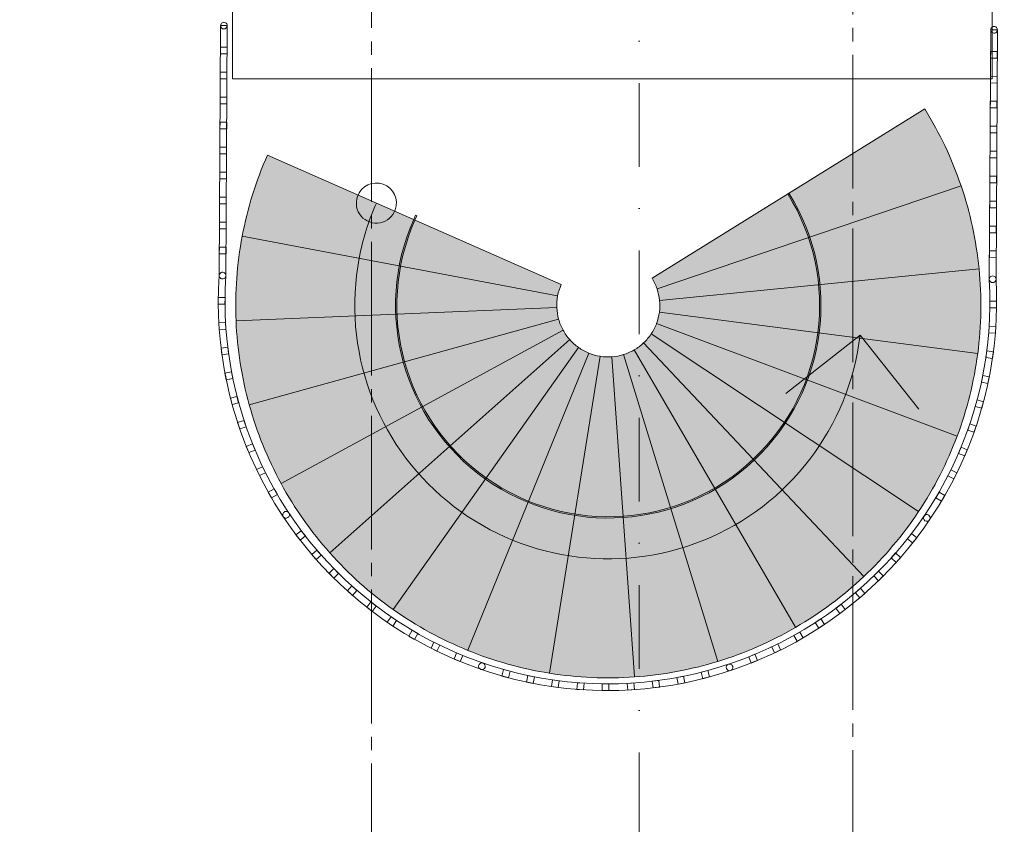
# Model space of a CAD drawing. Header units: millimetres. Extents: x -6136 to 498671, y -8363 to 238556.
# Tile 4 of 47: x 4085 to 7766, y 4022 to 7031. Entities that reach past the tile are written whole.
import ezdxf
from ezdxf.enums import TextEntityAlignment as Align

# ---------------------------------------------------------------- set-up
doc = ezdxf.new("R2010")
doc.units = ezdxf.units.MM
doc.header["$MEASUREMENT"] = 0
doc.linetypes.add('B0204', pattern=[650, 500, -50, 50, -50])
doc.linetypes.add('B0302', pattern=[625.500011, 313.000011, -156.25, 0, -156.25])
for name, color, linetype in [('24 Trappen', 7, 'Continuous'), ('24 Trappen Afdek-arcering', 7, 'Continuous'), ('A Lijn doorsnede', 7, 'Continuous'), ('A Maatvoering', 7, 'Continuous'), ('A Stramien', 7, 'Continuous'), ('Z Ruimtebenaming fase 1 Zone omranding', 7, 'Continuous')]:
    doc.layers.add(name, color=color, linetype=linetype)
doc.dimstyles.new('GENERATED_STYLE__1', dxfattribs={"dimtxt": 125, "dimasz": 71.25, "dimexe": 0.18, "dimexo": 0.0625, "dimgap": 0.09, "dimtad": 1, "dimtih": 1, "dimtoh": 1, "dimdec": 0, "dimzin": 0, "dimdsep": 46, "dimtxsty": 'Standard', "dimblk": 'ARROWHEAD_6', "dimblk1": 'ARROWHEAD_6', "dimblk2": 'ARROWHEAD_6', "dimcen": 0.09, "dimse1": 1, "dimse2": 1, "dimclrd": 1, "dimclre": 1, "dimclrt": 9, "dimadec": 0, "dimazin": 0, "dimtfac": 1, "dimtdec": 4, "dimtmove": 0, "dimatfit": 3, "dimfxl": 1, "dimtolj": 1, "dimtzin": 0, "dimarcsym": 0})

# ---------------------------------------------------------------- blocks, each defined once
blk = doc.blocks.new('Stair_2_1')
at = {"layer": '24 Trappen Afdek-arcering', "linetype": 'Continuous', "lineweight": 0, "true_color": 0xffffff}
for points in [[(6467.7, 6024.6), (7604.1, 6410.2, 0.057186), (7468.4, 6697.3), (6449, 6064.3, -0.057186)], [(5011.2, 6524.9, 0.057186), (4917, 6221.7), (6096, 5998.5, -0.057186), (6109.1, 6040.4)], [(6467.7, 6024.6, -0.057186), (6477, 5981.6), (7671.2, 6099.9, 0.057186), (7604.1, 6410.2)], [(6096, 5998.5), (4917, 6221.7, 0.057186), (4893.9, 5905.1), (6092.8, 5954.7, -0.057186)], [(6477, 5981.6, -0.057186), (6476.3, 5937.7), (7666.2, 5782.4, 0.057186), (7671.2, 6099.9)], [(6092.8, 5954.7), (4893.9, 5905.1, 0.057186), (4943.1, 5591.4), (6099.7, 5911.3, -0.057186)], [(6476.3, 5937.7, -0.057186), (6465.7, 5895.1), (7589.5, 5474.3, 0.057186), (7666.2, 5782.4)], [(6099.7, 5911.3), (4943.1, 5591.4, 0.057186), (5062.1, 5297), (6116.1, 5870.6, -0.057186)], [(6445.7, 5856), (7445, 5191.6, 0.057186), (7589.5, 5474.3), (6465.7, 5895.1, -0.057186)], [(6116.1, 5870.6), (5062.1, 5297, 0.057186), (5244.6, 5037.2), (6141.4, 5834.6, -0.057186)], [(6417.4, 5822.4), (7240.2, 4948.9, 0.057186), (7445, 5191.6), (6445.7, 5856, -0.057186)], [(6141.4, 5834.6), (5244.6, 5037.2, 0.057186), (5481.3, 4825.5), (6174.1, 5805.4, -0.057186)], [(6382.2, 5796.2), (6985.7, 4759, 0.057186), (7240.2, 4948.9), (6417.4, 5822.4, -0.057186)], [(6174.1, 5805.4), (5481.3, 4825.5, 0.057186), (5759.8, 4673), (6212.6, 5784.3, -0.057186)], [(6212.6, 5784.3), (5759.8, 4673, 0.057186), (6065.6, 4587.5), (6254.9, 5772.4, -0.057186)], [(6298.8, 5770.5), (6382.8, 4573.4, 0.057186), (6694.9, 4631.6), (6342, 5778.5, -0.057186)], [(6342, 5778.5), (6694.9, 4631.6, 0.057186), (6985.7, 4759), (6382.2, 5796.2, -0.057186)], [(6254.9, 5772.4), (6065.6, 4587.5, 0.057186), (6382.8, 4573.4), (6298.8, 5770.5, -0.057186)]]:
    blk.add_hatch(color=7, dxfattribs=at).paths.add_polyline_path(points)
at = {"layer": '24 Trappen', "color": 9, "linetype": 'Continuous', "lineweight": 0}
for p, q in [((7468.4, 6697.3), (6449, 6064.3)), ((6109.1, 6040.4), (5011.2, 6524.9)), ((7604.1, 6410.2), (6467.7, 6024.6)), ((6467.7, 6024.6), (7604.1, 6410.2)), ((6960.8, 6382.1), (6956.6, 6379.5)), ((5565, 6299.9), (5557.9, 6283.7)), ((5562.5, 6281.7), (5569.6, 6297.9)), ((5569.6, 6297.9), (5565, 6299.9)), ((4917, 6221.7), (6096, 5998.5)), ((6096, 5998.5), (4917, 6221.7)), ((7671.2, 6099.9), (6477, 5981.6)), ((6477, 5981.6), (7671.2, 6099.9)), ((4893.9, 5905.1), (6092.8, 5954.7)), ((6092.8, 5954.7), (4893.9, 5905.1)), ((7666.2, 5782.4), (6476.3, 5937.7)), ((6476.3, 5937.7), (7666.2, 5782.4)), ((4943.1, 5591.4), (6099.7, 5911.3)), ((6099.7, 5911.3), (4943.1, 5591.4)), ((7589.5, 5474.3), (6465.7, 5895.1)), ((6465.7, 5895.1), (7589.5, 5474.3)), ((5062.1, 5297), (6116.1, 5870.6)), ((6116.1, 5870.6), (5062.1, 5297)), ((7445, 5191.6), (6445.7, 5856)), ((6445.7, 5856), (7445, 5191.6)), ((5244.6, 5037.2), (6141.4, 5834.6)), ((6141.4, 5834.6), (5244.6, 5037.2)), ((7240.2, 4948.9), (6417.4, 5822.4)), ((6417.4, 5822.4), (7240.2, 4948.9)), ((6949, 5632.9), (7226.5, 5852)), ((7226.5, 5852), (7445.6, 5574.5)), ((5481.3, 4825.5), (6174.1, 5805.4)), ((6174.1, 5805.4), (5481.3, 4825.5)), ((5759.8, 4673), (6212.6, 5784.3)), ((6212.6, 5784.3), (5759.8, 4673)), ((6694.9, 4631.6), (6342, 5778.5)), ((6342, 5778.5), (6694.9, 4631.6)), ((6985.7, 4759), (6382.2, 5796.2)), ((6382.2, 5796.2), (6985.7, 4759)), ((6065.6, 4587.5), (6254.9, 5772.4)), ((6254.9, 5772.4), (6065.6, 4587.5)), ((6382.8, 4573.4), (6298.8, 5770.5)), ((6298.8, 5770.5), (6382.8, 4573.4))]:
    blk.add_line(p, q, dxfattribs=at)
for centre, radius, start, end in [((6285.3, 5962.6), 1392.6, 18.7465, 31.8383), ((6285.3, 5962.6), 1392.6, 156.1867, 169.2784), ((5418.4, 6345.3), 75, 340.5362, 160.5362), ((6285.3, 5962.6), 1392.6, 5.6548, 18.7465), ((5418.4, 6345.3), 75, 160.5362, 340.5362), ((6285.3, 5962.6), 795.1, 156.1867, 31.8383), ((6285.3, 5962.6), 790.1, 156.1867, 31.8383), ((6285.3, 5962.6), 947.6, 156.1867, 169.2784), ((6285.3, 5962.6), 1392.6, 169.2784, 182.3702), ((6285.3, 5962.6), 947.6, 169.2784, 353.2936), ((6285.3, 5962.6), 1392.6, 352.563, 5.6548), ((6285.3, 5962.6), 192.6, 156.1867, 169.2784), ((6285.3, 5962.6), 192.6, 18.7465, 31.8383), ((6285.3, 5962.6), 192.6, 5.6548, 18.7465), ((6285.3, 5962.6), 192.6, 169.2784, 182.3702), ((6285.3, 5962.6), 192.6, 352.563, 5.6548), ((6285.3, 5962.6), 192.6, 182.3702, 195.4619), ((6285.3, 5962.6), 192.6, 339.4712, 352.563), ((6285.3, 5962.6), 1392.6, 182.3702, 195.4619), ((6285.3, 5962.6), 192.6, 195.4619, 208.5537), ((6285.3, 5962.6), 192.6, 326.3795, 339.4712), ((6285.3, 5962.6), 192.6, 208.5537, 221.6454), ((6285.3, 5962.6), 192.6, 313.2877, 326.3795), ((6285.3, 5962.6), 192.6, 221.6454, 234.7372), ((6285.3, 5962.6), 192.6, 300.196, 313.2877), ((6285.3, 5962.6), 192.6, 234.7372, 247.829), ((6285.3, 5962.6), 192.6, 247.829, 260.9207), ((6285.3, 5962.6), 192.6, 274.0125, 287.1042), ((6285.3, 5962.6), 192.6, 287.1042, 300.196), ((6285.3, 5962.6), 1392.6, 339.4712, 352.563), ((6285.3, 5962.6), 192.6, 260.9207, 274.0125), ((6285.3, 5962.6), 1392.6, 195.4619, 208.5537), ((6285.3, 5962.6), 1392.6, 326.3795, 339.4712), ((6285.3, 5962.6), 1392.6, 208.5537, 221.6454), ((6285.3, 5962.6), 1392.6, 313.2877, 326.3795), ((6285.3, 5962.6), 1392.6, 221.6454, 234.7372), ((6285.3, 5962.6), 1392.6, 300.196, 313.2877), ((6285.3, 5962.6), 1392.6, 234.7372, 247.829), ((6285.3, 5962.6), 1392.6, 287.1042, 300.196), ((6285.3, 5962.6), 1392.6, 247.829, 260.9207), ((6285.3, 5962.6), 1392.6, 274.0125, 287.1042), ((6285.3, 5962.6), 1392.6, 260.9207, 274.0125)]:
    blk.add_arc(centre, radius, start, end, dxfattribs=at)
blk = doc.blocks.new('Railing_1_1')
at = {"layer": '24 Trappen', "color": 9, "linetype": 'Continuous', "lineweight": 0}
for p, q in [((4835.9, 7008.9), (4830.8, 6074.6)), ((4835.9, 7008.9), (4830.8, 6074.6)), ((4860.9, 7008.8), (4835.9, 7008.9)), ((4860.9, 7008.8), (4835.9, 7008.9)), ((4855.8, 6073.7), (4860.9, 7008.8)), ((4855.8, 6073.7), (4860.9, 7008.8)), ((7714.7, 6993.4), (7709.6, 6060)), ((7714.7, 6993.4), (7709.6, 6060)), ((7739.7, 6993.2), (7714.7, 6993.4)), ((7739.7, 6993.2), (7714.7, 6993.4)), ((7734.6, 6060.7), (7739.7, 6993.2)), ((7734.6, 6060.7), (7739.7, 6993.2))]:
    blk.add_line(p, q, dxfattribs=at)
at = {"layer": '24 Trappen', "color": 9, "linetype": 'Continuous', "lineweight": 0, "flags": 128}
for points in [[(4860.9, 7008.8, 1), (4835.9, 7008.9, 1)], [(7714.7, 6993.4, 1), (7739.7, 6993.2, 1)], [(4855.8, 6073.3, 1), (4830.9, 6075, 1)], [(7709.6, 6060.4, 1), (7734.6, 6060.3, 1)], [(5091.2, 5186.5, 1), (5070.3, 5172.7, 1)], [(7465.8, 5175.1, 1), (7486.5, 5161.1, 1)], [(5817.1, 4625.3, 1), (5808.9, 4601.7, 1)], [(6734.5, 4621, 1), (6742.5, 4597.2, 1)]]:
    blk.add_lwpolyline(points, format="xyb", close=True, dxfattribs=at)
for points in [[(4835.3, 6903), (4860.3, 6902.8), (4860.4, 6927.8), (4835.4, 6928)], [(7739.2, 6912.4), (7714.2, 6912.6), (7714.1, 6887.6), (7739.1, 6887.4)], [(4834.8, 6809.5), (4859.8, 6809.4), (4859.9, 6834.4), (4834.9, 6834.5)], [(7738.7, 6819.1), (7713.7, 6819.3), (7713.6, 6794.3), (7738.6, 6794.1)], [(4834.3, 6716), (4859.3, 6715.9), (4859.4, 6740.9), (4834.4, 6741)], [(7738.2, 6725.8), (7713.2, 6726), (7713.1, 6701), (7738.1, 6700.8)], [(4833.8, 6622.5), (4858.8, 6622.4), (4858.9, 6647.4), (4833.9, 6647.5)], [(7737.7, 6632.5), (7712.7, 6632.7), (7712.6, 6607.7), (7737.6, 6607.5)], [(4833.3, 6529.1), (4858.3, 6528.9), (4858.4, 6553.9), (4833.4, 6554.1)], [(7737.2, 6539.3), (7712.2, 6539.4), (7712.1, 6514.4), (7737.1, 6514.3)], [(4832.8, 6435.6), (4857.8, 6435.5), (4857.9, 6460.5), (4832.9, 6460.6)], [(7736.7, 6446), (7711.7, 6446.1), (7711.6, 6421.1), (7736.6, 6421)], [(4832.3, 6342.1), (4857.3, 6342), (4857.4, 6367), (4832.4, 6367.1)], [(7736.2, 6352.7), (7711.2, 6352.8), (7711, 6327.8), (7736, 6327.7)], [(4831.8, 6248.6), (4856.8, 6248.5), (4856.9, 6273.5), (4831.9, 6273.6)], [(7735.7, 6259.4), (7710.7, 6259.5), (7710.5, 6234.5), (7735.5, 6234.4)], [(4831.3, 6155.2), (4856.3, 6155), (4856.4, 6180), (4831.4, 6180.2)], [(7735.2, 6166.1), (7710.2, 6166.2), (7710, 6141.2), (7735, 6141.1)], [(4827.5, 5967.5), (4852.5, 5967.5), (4852.6, 5992.5), (4827.6, 5992.5)], [(7737, 5978.6), (7712, 5978.8), (7711.9, 5953.8), (7736.9, 5953.6)], [(4831.3, 5872.6), (4856.2, 5874.1), (4854.7, 5899.1), (4829.7, 5897.5)], [(7734, 5883.6), (7709.1, 5885.4), (7707.3, 5860.5), (7732.2, 5858.7)], [(4841.2, 5778.1), (4866, 5781.3), (4862.8, 5806.1), (4838, 5802.8)], [(7724.8, 5789), (7700.1, 5792.5), (7696.6, 5767.7), (7721.4, 5764.3)], [(4857.3, 5684.4), (4881.8, 5689.2), (4877, 5713.8), (4852.5, 5708.9)], [(7709.5, 5695.3), (7685, 5700.3), (7679.9, 5675.8), (7704.4, 5670.8)], [(4879.5, 5592), (4903.6, 5598.4), (4897.2, 5622.6), (4873, 5616.2)], [(7688, 5602.7), (7663.9, 5609.3), (7657.3, 5585.2), (7681.4, 5578.6)], [(4907.6, 5501.2), (4931.3, 5509.2), (4923.3, 5532.9), (4899.6, 5524.9)], [(7660.6, 5511.7), (7636.9, 5519.9), (7628.7, 5496.3), (7652.3, 5488.1)], [(4941.6, 5412.5), (4964.7, 5422), (4955.2, 5445.1), (4932.1, 5435.6)], [(7627.2, 5422.7), (7604.2, 5432.5), (7594.5, 5409.4), (7617.5, 5399.7)], [(4981.3, 5326.2), (5003.8, 5337.2), (4992.8, 5359.6), (4970.3, 5348.6)], [(7588.2, 5336.1), (7565.8, 5347.3), (7554.6, 5325), (7576.9, 5313.8)], [(5026.6, 5242.7), (5048.3, 5255.1), (5035.9, 5276.8), (5014.2, 5264.3)], [(7543.5, 5252.2), (7521.9, 5264.9), (7509.3, 5243.3), (7530.9, 5230.7)], [(5133, 5085.3), (5152.9, 5100.5), (5137.7, 5120.4), (5117.9, 5105.2)], [(7438.3, 5094.1), (7418.6, 5109.4), (7403.2, 5089.7), (7423, 5074.4)], [(5193.7, 5012.2), (5212.5, 5028.6), (5196.1, 5047.5), (5177.3, 5031)], [(7378.2, 5020.5), (7359.5, 5037.1), (7342.9, 5018.4), (7361.6, 5001.8)], [(5259, 4943.2), (5276.8, 4960.8), (5259.1, 4978.5), (5241.4, 4960.9)], [(7313.4, 4951), (7295.8, 4968.8), (7278, 4951.2), (7295.6, 4933.4)], [(5328.7, 4878.6), (5345.3, 4897.3), (5326.5, 4913.9), (5310, 4895.1)], [(7244.2, 4885.9), (7227.8, 4904.8), (7208.9, 4888.4), (7225.3, 4869.5)], [(5402.5, 4818.7), (5417.8, 4838.5), (5398, 4853.7), (5382.7, 4834)], [(7170.9, 4825.4), (7155.8, 4845.3), (7135.9, 4830.2), (7151, 4810.3)], [(5480, 4763.7), (5493.9, 4784.5), (5473.2, 4798.4), (5459.2, 4777.7)], [(7093.8, 4769.9), (7080, 4790.7), (7059.2, 4777), (7072.9, 4756.1)], [(5560.9, 4713.9), (5573.5, 4735.5), (5551.9, 4748.1), (5539.3, 4726.5)], [(7013.2, 4719.5), (7000.9, 4741.2), (6979.1, 4728.8), (6991.5, 4707.1)], [(5644.9, 4669.5), (5656.1, 4691.9), (5633.7, 4703.1), (5622.6, 4680.7)], [(6929.6, 4674.4), (6918.6, 4696.9), (6896.2, 4686), (6907.1, 4663.5)], [(5731.7, 4630.7), (5741.3, 4653.8), (5718.3, 4663.4), (5708.6, 4640.4)], [(6843.1, 4634.9), (6833.7, 4658.1), (6810.5, 4648.7), (6820, 4625.5)], [(5911.8, 4570.5), (5918.4, 4594.6), (5894.2, 4601.1), (5887.7, 4577)], [(6004.4, 4549.3), (6009.4, 4573.8), (5984.9, 4578.7), (5979.9, 4554.3)], [(6571, 4551.4), (6566.3, 4576), (6541.7, 4571.2), (6546.5, 4546.7)], [(6663.5, 4573.3), (6657.1, 4597.5), (6632.9, 4591.2), (6639.3, 4567)], [(6098.2, 4534.2), (6101.6, 4558.9), (6076.8, 4562.3), (6073.5, 4537.5)], [(6192.8, 4525.2), (6194.6, 4550.2), (6169.7, 4551.9), (6167.9, 4527)], [(6287.8, 4522.5), (6287.9, 4547.5), (6262.9, 4547.6), (6262.8, 4522.6)], [(6382.8, 4526), (6381.3, 4550.9), (6356.3, 4549.4), (6357.8, 4524.4)], [(6477.3, 4535.6), (6474.2, 4560.4), (6449.4, 4557.3), (6452.5, 4532.5)]]:
    blk.add_lwpolyline(points, close=True, dxfattribs=at)
at = {"layer": '24 Trappen', "color": 9, "linetype": 'Continuous', "lineweight": 0}
for radius, start, end in [(1454.7, 176.1638, 3.2875), (1454.7, 176.1638, 3.2875), (1429.7, 176.1331, 3.3189), (1429.7, 176.1331, 3.3189)]:
    blk.add_arc((6282.3, 5977.3), radius, start, end, dxfattribs=at)
blk = doc.blocks.new('Railing_2_1')
at = {"layer": '24 Trappen', "color": 9, "linetype": 'Continuous', "lineweight": 0}
for p, q in [((4835.9, 7008.9), (4830.8, 6074.6)), ((4835.9, 7008.9), (4830.8, 6074.6)), ((4860.9, 7008.8), (4835.9, 7008.9)), ((4860.9, 7008.8), (4835.9, 7008.9)), ((4855.8, 6073.7), (4860.9, 7008.8)), ((4855.8, 6073.7), (4860.9, 7008.8)), ((7714.7, 6993.4), (7709.6, 6060)), ((7714.7, 6993.4), (7709.6, 6060)), ((7739.7, 6993.2), (7714.7, 6993.4)), ((7739.7, 6993.2), (7714.7, 6993.4)), ((7734.6, 6060.7), (7739.7, 6993.2)), ((7734.6, 6060.7), (7739.7, 6993.2))]:
    blk.add_line(p, q, dxfattribs=at)
at = {"layer": '24 Trappen', "color": 9, "linetype": 'Continuous', "lineweight": 0, "flags": 128}
for points in [[(4860.9, 7008.8, 1), (4835.9, 7008.9, 1)], [(7714.7, 6993.4, 1), (7739.7, 6993.2, 1)], [(4855.8, 6073.3, 1), (4830.9, 6075, 1)], [(7709.6, 6060.4, 1), (7734.6, 6060.3, 1)], [(5091.2, 5186.5, 1), (5070.3, 5172.7, 1)], [(7465.8, 5175.1, 1), (7486.5, 5161.1, 1)], [(5817.1, 4625.3, 1), (5808.9, 4601.7, 1)], [(6734.5, 4621, 1), (6742.5, 4597.2, 1)]]:
    blk.add_lwpolyline(points, format="xyb", close=True, dxfattribs=at)
for points in [[(4835.3, 6903), (4860.3, 6902.8), (4860.4, 6927.8), (4835.4, 6928)], [(7739.2, 6912.4), (7714.2, 6912.6), (7714.1, 6887.6), (7739.1, 6887.4)], [(4834.8, 6809.5), (4859.8, 6809.4), (4859.9, 6834.4), (4834.9, 6834.5)], [(7738.7, 6819.1), (7713.7, 6819.3), (7713.6, 6794.3), (7738.6, 6794.1)], [(4834.3, 6716), (4859.3, 6715.9), (4859.4, 6740.9), (4834.4, 6741)], [(7738.2, 6725.8), (7713.2, 6726), (7713.1, 6701), (7738.1, 6700.8)], [(4833.8, 6622.5), (4858.8, 6622.4), (4858.9, 6647.4), (4833.9, 6647.5)], [(7737.7, 6632.5), (7712.7, 6632.7), (7712.6, 6607.7), (7737.6, 6607.5)], [(4833.3, 6529.1), (4858.3, 6528.9), (4858.4, 6553.9), (4833.4, 6554.1)], [(7737.2, 6539.3), (7712.2, 6539.4), (7712.1, 6514.4), (7737.1, 6514.3)], [(4832.8, 6435.6), (4857.8, 6435.5), (4857.9, 6460.5), (4832.9, 6460.6)], [(7736.7, 6446), (7711.7, 6446.1), (7711.6, 6421.1), (7736.6, 6421)], [(4832.3, 6342.1), (4857.3, 6342), (4857.4, 6367), (4832.4, 6367.1)], [(7736.2, 6352.7), (7711.2, 6352.8), (7711, 6327.8), (7736, 6327.7)], [(4831.8, 6248.6), (4856.8, 6248.5), (4856.9, 6273.5), (4831.9, 6273.6)], [(7735.7, 6259.4), (7710.7, 6259.5), (7710.5, 6234.5), (7735.5, 6234.4)], [(4831.3, 6155.2), (4856.3, 6155), (4856.4, 6180), (4831.4, 6180.2)], [(7735.2, 6166.1), (7710.2, 6166.2), (7710, 6141.2), (7735, 6141.1)], [(4827.5, 5967.5), (4852.5, 5967.5), (4852.6, 5992.5), (4827.6, 5992.5)], [(7737, 5978.6), (7712, 5978.8), (7711.9, 5953.8), (7736.9, 5953.6)], [(4831.3, 5872.6), (4856.2, 5874.1), (4854.7, 5899.1), (4829.7, 5897.5)], [(7734, 5883.6), (7709.1, 5885.4), (7707.3, 5860.5), (7732.2, 5858.7)], [(4841.2, 5778.1), (4866, 5781.3), (4862.8, 5806.1), (4838, 5802.8)], [(7724.8, 5789), (7700.1, 5792.5), (7696.6, 5767.7), (7721.4, 5764.3)], [(4857.3, 5684.4), (4881.8, 5689.2), (4877, 5713.8), (4852.5, 5708.9)], [(7709.5, 5695.3), (7685, 5700.3), (7679.9, 5675.8), (7704.4, 5670.8)], [(4879.5, 5592), (4903.6, 5598.4), (4897.2, 5622.6), (4873, 5616.2)], [(7688, 5602.7), (7663.9, 5609.3), (7657.3, 5585.2), (7681.4, 5578.6)], [(4907.6, 5501.2), (4931.3, 5509.2), (4923.3, 5532.9), (4899.6, 5524.9)], [(7660.6, 5511.7), (7636.9, 5519.9), (7628.7, 5496.3), (7652.3, 5488.1)], [(4941.6, 5412.5), (4964.7, 5422), (4955.2, 5445.1), (4932.1, 5435.6)], [(7627.2, 5422.7), (7604.2, 5432.5), (7594.5, 5409.4), (7617.5, 5399.7)], [(4981.3, 5326.2), (5003.8, 5337.2), (4992.8, 5359.6), (4970.3, 5348.6)], [(7588.2, 5336.1), (7565.8, 5347.3), (7554.6, 5325), (7576.9, 5313.8)], [(5026.6, 5242.7), (5048.3, 5255.1), (5035.9, 5276.8), (5014.2, 5264.3)], [(7543.5, 5252.2), (7521.9, 5264.9), (7509.3, 5243.3), (7530.9, 5230.7)], [(5133, 5085.3), (5152.9, 5100.5), (5137.7, 5120.4), (5117.9, 5105.2)], [(7438.3, 5094.1), (7418.6, 5109.4), (7403.2, 5089.7), (7423, 5074.4)], [(5193.7, 5012.2), (5212.5, 5028.6), (5196.1, 5047.5), (5177.3, 5031)], [(7378.2, 5020.5), (7359.5, 5037.1), (7342.9, 5018.4), (7361.6, 5001.8)], [(5259, 4943.2), (5276.8, 4960.8), (5259.1, 4978.5), (5241.4, 4960.9)], [(7313.4, 4951), (7295.8, 4968.8), (7278, 4951.2), (7295.6, 4933.4)], [(5328.7, 4878.6), (5345.3, 4897.3), (5326.5, 4913.9), (5310, 4895.1)], [(7244.2, 4885.9), (7227.8, 4904.8), (7208.9, 4888.4), (7225.3, 4869.5)], [(5402.5, 4818.7), (5417.8, 4838.5), (5398, 4853.7), (5382.7, 4834)], [(7170.9, 4825.4), (7155.8, 4845.3), (7135.9, 4830.2), (7151, 4810.3)], [(5480, 4763.7), (5493.9, 4784.5), (5473.2, 4798.4), (5459.2, 4777.7)], [(7093.8, 4769.9), (7080, 4790.7), (7059.2, 4777), (7072.9, 4756.1)], [(5560.9, 4713.9), (5573.5, 4735.5), (5551.9, 4748.1), (5539.3, 4726.5)], [(7013.2, 4719.5), (7000.9, 4741.2), (6979.1, 4728.8), (6991.5, 4707.1)], [(5644.9, 4669.5), (5656.1, 4691.9), (5633.7, 4703.1), (5622.6, 4680.7)], [(6929.6, 4674.4), (6918.6, 4696.9), (6896.2, 4686), (6907.1, 4663.5)], [(5731.7, 4630.7), (5741.3, 4653.8), (5718.3, 4663.4), (5708.6, 4640.4)], [(6843.1, 4634.9), (6833.7, 4658.1), (6810.5, 4648.7), (6820, 4625.5)], [(5911.8, 4570.5), (5918.4, 4594.6), (5894.2, 4601.1), (5887.7, 4577)], [(6004.4, 4549.3), (6009.4, 4573.8), (5984.9, 4578.7), (5979.9, 4554.3)], [(6571, 4551.4), (6566.3, 4576), (6541.7, 4571.2), (6546.5, 4546.7)], [(6663.5, 4573.3), (6657.1, 4597.5), (6632.9, 4591.2), (6639.3, 4567)], [(6098.2, 4534.2), (6101.6, 4558.9), (6076.8, 4562.3), (6073.5, 4537.5)], [(6192.8, 4525.2), (6194.6, 4550.2), (6169.7, 4551.9), (6167.9, 4527)], [(6287.8, 4522.5), (6287.9, 4547.5), (6262.9, 4547.6), (6262.8, 4522.6)], [(6382.8, 4526), (6381.3, 4550.9), (6356.3, 4549.4), (6357.8, 4524.4)], [(6477.3, 4535.6), (6474.2, 4560.4), (6449.4, 4557.3), (6452.5, 4532.5)]]:
    blk.add_lwpolyline(points, close=True, dxfattribs=at)
at = {"layer": '24 Trappen', "color": 9, "linetype": 'Continuous', "lineweight": 0}
for radius, start, end in [(1454.7, 176.1638, 3.2875), (1454.7, 176.1638, 3.2875), (1429.7, 176.1331, 3.3189), (1429.7, 176.1331, 3.3189)]:
    blk.add_arc((6282.3, 5977.3), radius, start, end, dxfattribs=at)
blk = doc.blocks.new('Railing_3_1')
at = {"layer": '24 Trappen', "color": 9, "linetype": 'Continuous', "lineweight": 0}
for p, q in [((4835.9, 7008.9), (4830.8, 6074.6)), ((4835.9, 7008.9), (4830.8, 6074.6)), ((4860.9, 7008.8), (4835.9, 7008.9)), ((4860.9, 7008.8), (4835.9, 7008.9)), ((4855.8, 6073.7), (4860.9, 7008.8)), ((4855.8, 6073.7), (4860.9, 7008.8)), ((7714.7, 6993.4), (7709.6, 6060)), ((7714.7, 6993.4), (7709.6, 6060)), ((7739.7, 6993.2), (7714.7, 6993.4)), ((7739.7, 6993.2), (7714.7, 6993.4)), ((7734.6, 6060.7), (7739.7, 6993.2)), ((7734.6, 6060.7), (7739.7, 6993.2))]:
    blk.add_line(p, q, dxfattribs=at)
at = {"layer": '24 Trappen', "color": 9, "linetype": 'Continuous', "lineweight": 0, "flags": 128}
for points in [[(4860.9, 7008.8, 1), (4835.9, 7008.9, 1)], [(7714.7, 6993.4, 1), (7739.7, 6993.2, 1)], [(4855.8, 6073.3, 1), (4830.9, 6075, 1)], [(7709.6, 6060.4, 1), (7734.6, 6060.3, 1)], [(5091.2, 5186.5, 1), (5070.3, 5172.7, 1)], [(7465.8, 5175.1, 1), (7486.5, 5161.1, 1)], [(5817.1, 4625.3, 1), (5808.9, 4601.7, 1)], [(6734.5, 4621, 1), (6742.5, 4597.2, 1)]]:
    blk.add_lwpolyline(points, format="xyb", close=True, dxfattribs=at)
for points in [[(4835.3, 6903), (4860.3, 6902.8), (4860.4, 6927.8), (4835.4, 6928)], [(7739.2, 6912.4), (7714.2, 6912.6), (7714.1, 6887.6), (7739.1, 6887.4)], [(4834.8, 6809.5), (4859.8, 6809.4), (4859.9, 6834.4), (4834.9, 6834.5)], [(7738.7, 6819.1), (7713.7, 6819.3), (7713.6, 6794.3), (7738.6, 6794.1)], [(4834.3, 6716), (4859.3, 6715.9), (4859.4, 6740.9), (4834.4, 6741)], [(7738.2, 6725.8), (7713.2, 6726), (7713.1, 6701), (7738.1, 6700.8)], [(4833.8, 6622.5), (4858.8, 6622.4), (4858.9, 6647.4), (4833.9, 6647.5)], [(7737.7, 6632.5), (7712.7, 6632.7), (7712.6, 6607.7), (7737.6, 6607.5)], [(4833.3, 6529.1), (4858.3, 6528.9), (4858.4, 6553.9), (4833.4, 6554.1)], [(7737.2, 6539.3), (7712.2, 6539.4), (7712.1, 6514.4), (7737.1, 6514.3)], [(4832.8, 6435.6), (4857.8, 6435.5), (4857.9, 6460.5), (4832.9, 6460.6)], [(7736.7, 6446), (7711.7, 6446.1), (7711.6, 6421.1), (7736.6, 6421)], [(4832.3, 6342.1), (4857.3, 6342), (4857.4, 6367), (4832.4, 6367.1)], [(7736.2, 6352.7), (7711.2, 6352.8), (7711, 6327.8), (7736, 6327.7)], [(4831.8, 6248.6), (4856.8, 6248.5), (4856.9, 6273.5), (4831.9, 6273.6)], [(7735.7, 6259.4), (7710.7, 6259.5), (7710.5, 6234.5), (7735.5, 6234.4)], [(4831.3, 6155.2), (4856.3, 6155), (4856.4, 6180), (4831.4, 6180.2)], [(7735.2, 6166.1), (7710.2, 6166.2), (7710, 6141.2), (7735, 6141.1)], [(4827.5, 5967.5), (4852.5, 5967.5), (4852.6, 5992.5), (4827.6, 5992.5)], [(7737, 5978.6), (7712, 5978.8), (7711.9, 5953.8), (7736.9, 5953.6)], [(4831.3, 5872.6), (4856.2, 5874.1), (4854.7, 5899.1), (4829.7, 5897.5)], [(7734, 5883.6), (7709.1, 5885.4), (7707.3, 5860.5), (7732.2, 5858.7)], [(4841.2, 5778.1), (4866, 5781.3), (4862.8, 5806.1), (4838, 5802.8)], [(7724.8, 5789), (7700.1, 5792.5), (7696.6, 5767.7), (7721.4, 5764.3)], [(4857.3, 5684.4), (4881.8, 5689.2), (4877, 5713.8), (4852.5, 5708.9)], [(7709.5, 5695.3), (7685, 5700.3), (7679.9, 5675.8), (7704.4, 5670.8)], [(4879.5, 5592), (4903.6, 5598.4), (4897.2, 5622.6), (4873, 5616.2)], [(7688, 5602.7), (7663.9, 5609.3), (7657.3, 5585.2), (7681.4, 5578.6)], [(4907.6, 5501.2), (4931.3, 5509.2), (4923.3, 5532.9), (4899.6, 5524.9)], [(7660.6, 5511.7), (7636.9, 5519.9), (7628.7, 5496.3), (7652.3, 5488.1)], [(4941.6, 5412.5), (4964.7, 5422), (4955.2, 5445.1), (4932.1, 5435.6)], [(7627.2, 5422.7), (7604.2, 5432.5), (7594.5, 5409.4), (7617.5, 5399.7)], [(4981.3, 5326.2), (5003.8, 5337.2), (4992.8, 5359.6), (4970.3, 5348.6)], [(7588.2, 5336.1), (7565.8, 5347.3), (7554.6, 5325), (7576.9, 5313.8)], [(5026.6, 5242.7), (5048.3, 5255.1), (5035.9, 5276.8), (5014.2, 5264.3)], [(7543.5, 5252.2), (7521.9, 5264.9), (7509.3, 5243.3), (7530.9, 5230.7)], [(5133, 5085.3), (5152.9, 5100.5), (5137.7, 5120.4), (5117.9, 5105.2)], [(7438.3, 5094.1), (7418.6, 5109.4), (7403.2, 5089.7), (7423, 5074.4)], [(5193.7, 5012.2), (5212.5, 5028.6), (5196.1, 5047.5), (5177.3, 5031)], [(7378.2, 5020.5), (7359.5, 5037.1), (7342.9, 5018.4), (7361.6, 5001.8)], [(5259, 4943.2), (5276.8, 4960.8), (5259.1, 4978.5), (5241.4, 4960.9)], [(7313.4, 4951), (7295.8, 4968.8), (7278, 4951.2), (7295.6, 4933.4)], [(5328.7, 4878.6), (5345.3, 4897.3), (5326.5, 4913.9), (5310, 4895.1)], [(7244.2, 4885.9), (7227.8, 4904.8), (7208.9, 4888.4), (7225.3, 4869.5)], [(5402.5, 4818.7), (5417.8, 4838.5), (5398, 4853.7), (5382.7, 4834)], [(7170.9, 4825.4), (7155.8, 4845.3), (7135.9, 4830.2), (7151, 4810.3)], [(5480, 4763.7), (5493.9, 4784.5), (5473.2, 4798.4), (5459.2, 4777.7)], [(7093.8, 4769.9), (7080, 4790.7), (7059.2, 4777), (7072.9, 4756.1)], [(5560.9, 4713.9), (5573.5, 4735.5), (5551.9, 4748.1), (5539.3, 4726.5)], [(7013.2, 4719.5), (7000.9, 4741.2), (6979.1, 4728.8), (6991.5, 4707.1)], [(5644.9, 4669.5), (5656.1, 4691.9), (5633.7, 4703.1), (5622.6, 4680.7)], [(6929.6, 4674.4), (6918.6, 4696.9), (6896.2, 4686), (6907.1, 4663.5)], [(5731.7, 4630.7), (5741.3, 4653.8), (5718.3, 4663.4), (5708.6, 4640.4)], [(6843.1, 4634.9), (6833.7, 4658.1), (6810.5, 4648.7), (6820, 4625.5)], [(5911.8, 4570.5), (5918.4, 4594.6), (5894.2, 4601.1), (5887.7, 4577)], [(6004.4, 4549.3), (6009.4, 4573.8), (5984.9, 4578.7), (5979.9, 4554.3)], [(6571, 4551.4), (6566.3, 4576), (6541.7, 4571.2), (6546.5, 4546.7)], [(6663.5, 4573.3), (6657.1, 4597.5), (6632.9, 4591.2), (6639.3, 4567)], [(6098.2, 4534.2), (6101.6, 4558.9), (6076.8, 4562.3), (6073.5, 4537.5)], [(6192.8, 4525.2), (6194.6, 4550.2), (6169.7, 4551.9), (6167.9, 4527)], [(6287.8, 4522.5), (6287.9, 4547.5), (6262.9, 4547.6), (6262.8, 4522.6)], [(6382.8, 4526), (6381.3, 4550.9), (6356.3, 4549.4), (6357.8, 4524.4)], [(6477.3, 4535.6), (6474.2, 4560.4), (6449.4, 4557.3), (6452.5, 4532.5)]]:
    blk.add_lwpolyline(points, close=True, dxfattribs=at)
at = {"layer": '24 Trappen', "color": 9, "linetype": 'Continuous', "lineweight": 0}
for radius, start, end in [(1454.7, 176.1638, 3.2875), (1454.7, 176.1638, 3.2875), (1429.7, 176.1331, 3.3189), (1429.7, 176.1331, 3.3189)]:
    blk.add_arc((6282.3, 5977.3), radius, start, end, dxfattribs=at)
blk = doc.blocks.new('*D422')
at = {"layer": 'A Maatvoering', "color": 1, "linetype": 'Continuous', "lineweight": 0}
for p, q in [((0, 22082.9), (0, 22223.5)), ((4750, 22082.9), (4750, 22223.5)), ((37.5, 22190.7), (-37.5, 22115.7)), ((4787.5, 22190.7), (4712.5, 22115.7)), ((-56.3, 22153.2), (0, 22153.2)), ((0, 22153.2), (4750, 22153.2))]:
    blk.add_line(p, q, dxfattribs=at)
at = {"layer": 'A Maatvoering', "color": 9, "lineweight": 0, "insert": (2168.9, 22178.2), "char_height": 125, "attachment_point": 7}
blk.add_mtext('\\A1;{\\pql;\\Ftxt.shx;4750}', dxfattribs=at)
blk = doc.blocks.new('ARROWHEAD_6')
at = {"color": 0, "linetype": 'Continuous', "lineweight": 0}
for p, q in [((0, 0), (-1, 0)), ((-0.5, -0.5), (0.5, 0.5))]:
    blk.add_line(p, q, dxfattribs=at)
blk = doc.blocks.new('Cutting Plane_2_1', base_point=(6400.8, -1176.3))
at = {"layer": 'A Lijn doorsnede', "color": 9, "linetype": 'B0302', "lineweight": 0}
blk.add_line((6400.8, -1026.3), (6400.8, 35170.6), dxfattribs=at)
blk = doc.blocks.new('Standard grid marker_2')
at = {"layer": 'A Stramien', "color": 9, "linetype": 'B0204', "lineweight": 0}
blk.add_line((3000, 0), (37200, 0), dxfattribs=at)
at = {"layer": 'A Stramien', "color": 2, "lineweight": 0}
for tag, p in [('AC_MarkerText_1_0', (-175, -4.6)), ('AC_MarkerText_1_1', (40375, -4.6))]:
    blk.add_attdef(tag, text='', height=175, rotation=90, dxfattribs=at).set_placement(p, align=Align.MIDDLE_CENTER)

msp = doc.modelspace()

# ---------------------------------------------------------------- linework, layer by layer
at = {"layer": 'Z Ruimtebenaming fase 1 Zone omranding', "color": 7, "linetype": 'Continuous', "lineweight": 0, "flags": 128}
msp.add_lwpolyline([(7720, 7790), (4880, 7790), (4880, 6810), (7720, 6810)], close=True, dxfattribs=at)

# ---------------------------------------------------------------- block references
at = {"layer": '24 Trappen', "color": 9, "linetype": 'Continuous', "lineweight": 0}
for name in ['Railing_2_1', 'Railing_3_1', 'Railing_1_1']:
    msp.add_blockref(name, (0, 0), dxfattribs=at)
at = {"layer": '24 Trappen', "color": 253, "linetype": 'Continuous', "lineweight": 0, "true_color": 0x99a3a6}
msp.add_blockref('Stair_2_1', (0, 0), dxfattribs=at)
at = {"layer": 'A Lijn doorsnede', "color": 9, "lineweight": 0}
msp.add_blockref('Cutting Plane_2_1', (6400.8, -1176.3), dxfattribs=at)
at = {"layer": 'A Stramien', "color": 1, "linetype": 'Continuous', "lineweight": 0, "zscale": 1000, "rotation": 270}
for p in [(7200, 37200), (5400, 37150)]:
    msp.add_blockref('Standard grid marker_2', p, dxfattribs=at)

# ---------------------------------------------------------------- dimensions: what is measured, and where the dimension line sits
at = {"layer": 'A Maatvoering', "color": 1, "linetype": 'Continuous', "lineweight": 0}
dim = msp.add_linear_dim(base=(4750, 22153.2), p1=(0, 0), p2=(4750, 21650), dimstyle='GENERATED_STYLE__1', dxfattribs=at)
dim.commit()
dim.dimension.update_dxf_attribs({"geometry": '*D422', "text_midpoint": (2359.5, 22240.7), "dimtype": 160})

doc.saveas('drawing.dxf')
